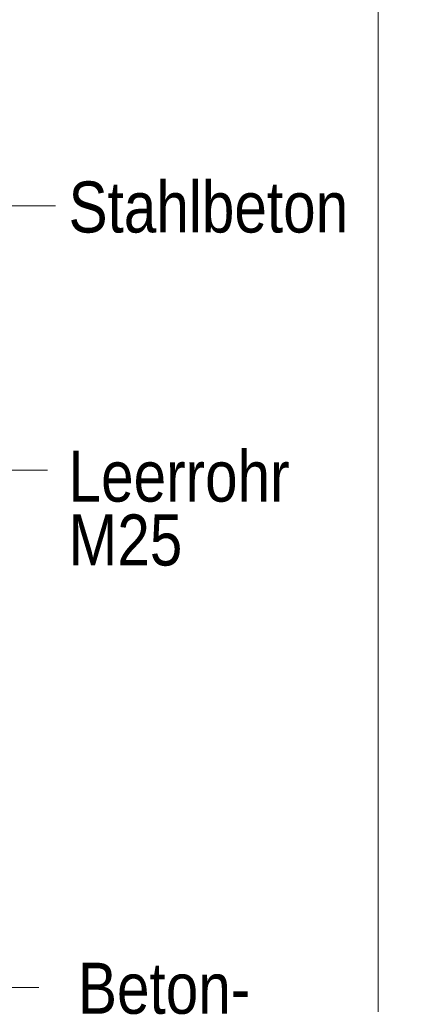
# Model space of a CAD drawing. Extents: x -620 to 3480, y 62 to 1102.
# Tile 115 of 256: x 181 to 192, y 646 to 673. Entities that reach past the tile are written whole.
import ezdxf
from ezdxf.lldxf.tags import DXFTag

# ---------------------------------------------------------------- set-up
doc = ezdxf.new("R2010")
doc.units = 0
doc.layers.get('0').update_dxf_attribs({"lineweight": 13})
doc.layers.add('E_Detail_Beschriftung', color=7, linetype='Continuous', lineweight=13, true_color=0x009900)
doc.layers.add('E_Detail_Linie_Text_Bem', color=7, linetype='Continuous', lineweight=13)
doc.styles.get("Standard").update_dxf_attribs({"font": 'ARIALN.TTF'})
tags = doc.linetypes.add('fein_strichliert-A06G9STX8I', pattern=[4, 1, -2, 1]).pattern_tags.tags
tags[8:9] = [DXFTag(74, 4), DXFTag(75, 0), DXFTag(340, '0'), DXFTag(46, 0.0), DXFTag(50, 0.0), DXFTag(44, 0.0), DXFTag(45, 0.0)]
tags[6:7] = [DXFTag(74, 4), DXFTag(75, 0), DXFTag(340, '0'), DXFTag(46, 0.0), DXFTag(50, 0.0), DXFTag(44, 0.0), DXFTag(45, 0.0)]
tags[4:5] = [DXFTag(74, 4), DXFTag(75, 0), DXFTag(340, '0'), DXFTag(46, 0.0), DXFTag(50, 0.0), DXFTag(44, 0.0), DXFTag(45, 0.0)]

# ---------------------------------------------------------------- blocks, each defined once
blk = doc.blocks.new('Referenz-A06G9SU08I')
at = {"layer": 'E_Detail_Linie_Text_Bem', "linetype": 'fein_strichliert-A06G9STX8I', "ltscale": 0.65}
blk.add_line((191.036, 628.685), (191.036, 690.002), dxfattribs=at)
at = {"layer": 'E_Detail_Linie_Text_Bem', "color": 0, "linetype": 'Continuous', "ltscale": 0.13}
for p, q in [((182.192, 668.029), (180.428, 668.029)), ((178.948, 660.772), (181.968, 660.772)), ((178.789, 646.574), (181.727, 646.574))]:
    blk.add_line(p, q, dxfattribs=at)
at = {"layer": 'E_Detail_Beschriftung', "linetype": 'Continuous', "ltscale": 0.13, "char_height": 1.4, "attachment_point": 1}
for s, insert in [('{\\fArial Narrow;Stahlbeton}', (182.547, 668.696)), ('{\\fArial Narrow;Leerrohr}', (182.547, 661.311)), ('{\\fArial Narrow;M25}', (182.547, 659.558)), ('{\\fArial Narrow;Beton-}', (182.805, 647.257))]:
    blk.add_mtext(s, dxfattribs=dict(at, insert=insert))

msp = doc.modelspace()

# ---------------------------------------------------------------- block references
at = {"color": 8, "lineweight": 25, "ltscale": 0.25, "true_color": 0x808080}
msp.add_blockref('Referenz-A06G9SU08I', (0, 0), dxfattribs=at)

doc.saveas('drawing.dxf')
